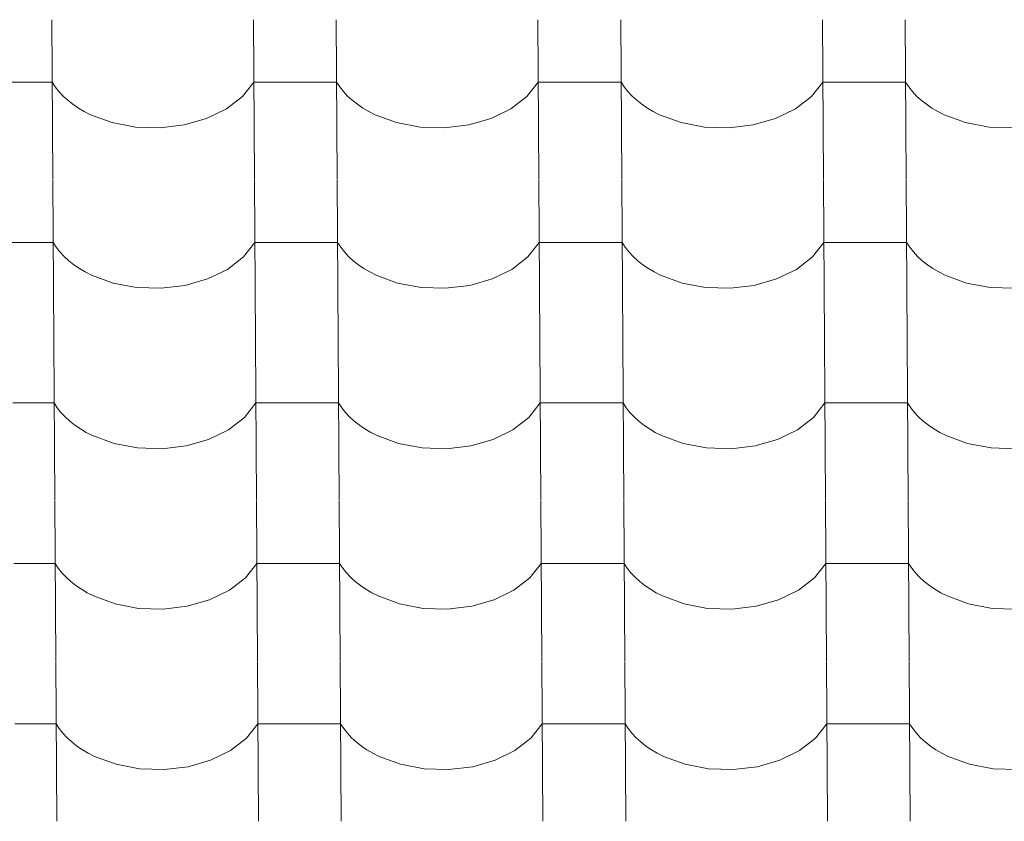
# Model space of a CAD drawing. Header units: millimetres. Extents: x -29001 to 109416, y -1251 to 13451.
# Tile 71 of 163: x -14372 to -13801, y 9963 to 10427. Entities that reach past the tile are written whole.
import ezdxf

# ---------------------------------------------------------------- set-up
doc = ezdxf.new("R2010")
doc.units = ezdxf.units.MM
doc.header["$MEASUREMENT"] = 0
doc.layers.add('POHLED JIŽNÍ_1_Konstrukce - nosné', color=7, linetype='Continuous')
doc.layers.add('POHLED JIŽNÍ_1_Nové_Výplně - Povrchové', color=7, linetype='Continuous')

# ---------------------------------------------------------------- blocks, each defined once
blk = doc.blocks.new('*X1', base_point=(-31394.74, -25864.88))
at = {"layer": 'POHLED JIŽNÍ_1_Nové_Výplně - Povrchové', "color": 21, "linetype": 'Continuous', "lineweight": 20, "true_color": 0xffaaaa}
for p, q in [((-14353.42, 10427.24), (-14352.84, 10334.56)), ((-14236.46, 10427.24), (-14235.88, 10334.56)), ((-14188.42, 10427.24), (-14187.84, 10334.56)), ((-14071.46, 10427.24), (-14070.88, 10334.56)), ((-14023.43, 10427.24), (-14022.85, 10334.56)), ((-13906.46, 10427.24), (-13905.88, 10334.56)), ((-13858.43, 10427.24), (-13857.85, 10334.56)), ((-14353.19, 10391.08), (-14377.21, 10391.08)), ((-14353.19, 10391.08), (-14351.35, 10388.29)), ((-14351.35, 10388.29), (-14349.22, 10385.59)), ((-14242.85, 10382.7), (-14236.23, 10391.08)), ((-14212.21, 10391.08), (-14236.23, 10391.08)), ((-14188.2, 10391.08), (-14212.21, 10391.08)), ((-14188.2, 10391.08), (-14186.36, 10388.29)), ((-14186.36, 10388.29), (-14184.22, 10385.59)), ((-14077.85, 10382.7), (-14071.23, 10391.08)), ((-14047.22, 10391.08), (-14071.23, 10391.08)), ((-14023.2, 10391.08), (-14047.22, 10391.08)), ((-14023.2, 10391.08), (-14021.36, 10388.29)), ((-14021.36, 10388.29), (-14019.22, 10385.59)), ((-13912.85, 10382.7), (-13906.24, 10391.08)), ((-13882.22, 10391.08), (-13906.24, 10391.08)), ((-13858.2, 10391.08), (-13882.22, 10391.08)), ((-13858.2, 10391.08), (-13856.36, 10388.29)), ((-13856.36, 10388.29), (-13854.22, 10385.59)), ((-14349.22, 10385.59), (-14346.79, 10383)), ((-14346.79, 10383), (-14344.09, 10380.54)), ((-14252.11, 10375.52), (-14242.85, 10382.7)), ((-14184.22, 10385.59), (-14181.79, 10383)), ((-14181.79, 10383), (-14179.1, 10380.54)), ((-14087.12, 10375.52), (-14077.85, 10382.7)), ((-14019.22, 10385.59), (-14016.8, 10383)), ((-14016.8, 10383), (-14014.1, 10380.54)), ((-13922.12, 10375.52), (-13912.85, 10382.7)), ((-13854.22, 10385.59), (-13851.8, 10383)), ((-13851.8, 10383), (-13849.1, 10380.54)), ((-14344.09, 10380.54), (-14341.14, 10378.21)), ((-14341.14, 10378.21), (-14337.94, 10376.04)), ((-14337.94, 10376.04), (-14334.52, 10374.02)), ((-14263.55, 10369.93), (-14252.11, 10375.52)), ((-14179.1, 10380.54), (-14176.14, 10378.21)), ((-14176.14, 10378.21), (-14172.94, 10376.04)), ((-14172.94, 10376.04), (-14169.52, 10374.02)), ((-14098.56, 10369.93), (-14087.12, 10375.52)), ((-14014.1, 10380.54), (-14011.15, 10378.21)), ((-14011.15, 10378.21), (-14007.95, 10376.04)), ((-14007.95, 10376.04), (-14004.52, 10374.02)), ((-13933.56, 10369.93), (-13922.12, 10375.52)), ((-13849.1, 10380.54), (-13846.15, 10378.21)), ((-13846.15, 10378.21), (-13842.95, 10376.04)), ((-13842.95, 10376.04), (-13839.52, 10374.02)), ((-14334.52, 10374.02), (-14330.88, 10372.17)), ((-14330.88, 10372.17), (-14318.41, 10367.6)), ((-14276.59, 10366.21), (-14263.55, 10369.93)), ((-14169.52, 10374.02), (-14165.89, 10372.17)), ((-14165.89, 10372.17), (-14153.41, 10367.6)), ((-14111.59, 10366.21), (-14098.56, 10369.93)), ((-14004.52, 10374.02), (-14000.89, 10372.17)), ((-14000.89, 10372.17), (-13988.42, 10367.6)), ((-13946.6, 10366.21), (-13933.56, 10369.93)), ((-13839.52, 10374.02), (-13835.89, 10372.17)), ((-13835.89, 10372.17), (-13823.42, 10367.6)), ((-14318.41, 10367.6), (-14304.74, 10365.01)), ((-14304.74, 10365.01), (-14290.55, 10364.54)), ((-14290.55, 10364.54), (-14276.59, 10366.21)), ((-14153.41, 10367.6), (-14139.74, 10365.01)), ((-14139.74, 10365.01), (-14125.56, 10364.54)), ((-14125.56, 10364.54), (-14111.59, 10366.21)), ((-13988.42, 10367.6), (-13974.74, 10365.01)), ((-13974.74, 10365.01), (-13960.56, 10364.54)), ((-13960.56, 10364.54), (-13946.6, 10366.21)), ((-13823.42, 10367.6), (-13809.74, 10365.01)), ((-13809.74, 10365.01), (-13795.56, 10364.54)), ((-14352.84, 10334.23), (-14352.26, 10241.55)), ((-14235.88, 10334.23), (-14235.3, 10241.55)), ((-14187.84, 10334.23), (-14187.26, 10241.55)), ((-14070.88, 10334.23), (-14070.3, 10241.55)), ((-14022.84, 10334.23), (-14022.27, 10241.55)), ((-13905.88, 10334.23), (-13905.3, 10241.55)), ((-13857.85, 10334.23), (-13857.27, 10241.55)), ((-14352.61, 10298.07), (-14376.63, 10298.07)), ((-14352.61, 10298.07), (-14350.77, 10295.28)), ((-14242.27, 10289.69), (-14235.65, 10298.07)), ((-14211.63, 10298.07), (-14235.65, 10298.07)), ((-14187.62, 10298.07), (-14211.63, 10298.07)), ((-14187.62, 10298.07), (-14185.77, 10295.28)), ((-14077.27, 10289.69), (-14070.65, 10298.07)), ((-14046.64, 10298.07), (-14070.65, 10298.07)), ((-14022.62, 10298.07), (-14046.64, 10298.07)), ((-14022.62, 10298.07), (-14020.78, 10295.28)), ((-13912.27, 10289.69), (-13905.66, 10298.07)), ((-13881.64, 10298.07), (-13905.66, 10298.07)), ((-13857.62, 10298.07), (-13881.64, 10298.07)), ((-13857.62, 10298.07), (-13855.78, 10295.28)), ((-14350.77, 10295.28), (-14348.63, 10292.58)), ((-14348.63, 10292.58), (-14346.21, 10290)), ((-14346.21, 10290), (-14343.51, 10287.53)), ((-14185.77, 10295.28), (-14183.64, 10292.58)), ((-14183.64, 10292.58), (-14181.21, 10290)), ((-14181.21, 10290), (-14178.52, 10287.53)), ((-14020.78, 10295.28), (-14018.64, 10292.58)), ((-14018.64, 10292.58), (-14016.22, 10290)), ((-14016.22, 10290), (-14013.52, 10287.53)), ((-13855.78, 10295.28), (-13853.64, 10292.58)), ((-13853.64, 10292.58), (-13851.22, 10290)), ((-13851.22, 10290), (-13848.52, 10287.53)), ((-14343.51, 10287.53), (-14340.56, 10285.2)), ((-14340.56, 10285.2), (-14337.36, 10283.03)), ((-14251.53, 10282.51), (-14242.27, 10289.69)), ((-14178.52, 10287.53), (-14175.56, 10285.2)), ((-14175.56, 10285.2), (-14172.36, 10283.03)), ((-14086.53, 10282.51), (-14077.27, 10289.69)), ((-14013.52, 10287.53), (-14010.56, 10285.2)), ((-14010.56, 10285.2), (-14007.37, 10283.03)), ((-13921.54, 10282.51), (-13912.27, 10289.69)), ((-13848.52, 10287.53), (-13845.57, 10285.2)), ((-13845.57, 10285.2), (-13842.37, 10283.03)), ((-14337.36, 10283.03), (-14333.94, 10281.01)), ((-14333.94, 10281.01), (-14330.3, 10279.16)), ((-14330.3, 10279.16), (-14317.83, 10274.59)), ((-14262.97, 10276.92), (-14251.53, 10282.51)), ((-14172.36, 10283.03), (-14168.94, 10281.01)), ((-14168.94, 10281.01), (-14165.3, 10279.16)), ((-14165.3, 10279.16), (-14152.83, 10274.59)), ((-14097.98, 10276.92), (-14086.53, 10282.51)), ((-14007.37, 10283.03), (-14003.94, 10281.01)), ((-14003.94, 10281.01), (-14000.31, 10279.16)), ((-14000.31, 10279.16), (-13987.84, 10274.59)), ((-13932.98, 10276.92), (-13921.54, 10282.51)), ((-13842.37, 10283.03), (-13838.94, 10281.01)), ((-13838.94, 10281.01), (-13835.31, 10279.16)), ((-13835.31, 10279.16), (-13822.84, 10274.59)), ((-14317.83, 10274.59), (-14304.15, 10272)), ((-14289.97, 10271.53), (-14276.01, 10273.2)), ((-14276.01, 10273.2), (-14262.97, 10276.92)), ((-14152.83, 10274.59), (-14139.16, 10272)), ((-14124.98, 10271.53), (-14111.01, 10273.2)), ((-14111.01, 10273.2), (-14097.98, 10276.92)), ((-13987.84, 10274.59), (-13974.16, 10272)), ((-13959.98, 10271.53), (-13946.01, 10273.2)), ((-13946.01, 10273.2), (-13932.98, 10276.92)), ((-13822.84, 10274.59), (-13809.16, 10272)), ((-14304.15, 10272), (-14289.97, 10271.53)), ((-14139.16, 10272), (-14124.98, 10271.53)), ((-13974.16, 10272), (-13959.98, 10271.53)), ((-13809.16, 10272), (-13794.98, 10271.53)), ((-14352.26, 10241.22), (-14351.68, 10148.54)), ((-14235.29, 10241.22), (-14234.72, 10148.54)), ((-14187.26, 10241.22), (-14186.68, 10148.54)), ((-14070.3, 10241.22), (-14069.72, 10148.54)), ((-14022.26, 10241.22), (-14021.68, 10148.54)), ((-13905.3, 10241.22), (-13904.72, 10148.54)), ((-13857.27, 10241.22), (-13856.69, 10148.54)), ((-14352.03, 10205.06), (-14376.05, 10205.06)), ((-14352.03, 10205.06), (-14350.19, 10202.27)), ((-14241.68, 10196.68), (-14235.07, 10205.06)), ((-14211.05, 10205.06), (-14235.07, 10205.06)), ((-14187.03, 10205.06), (-14211.05, 10205.06)), ((-14187.03, 10205.06), (-14185.19, 10202.27)), ((-14076.69, 10196.68), (-14070.07, 10205.06)), ((-14046.05, 10205.06), (-14070.07, 10205.06)), ((-14022.04, 10205.06), (-14046.05, 10205.06)), ((-14022.04, 10205.06), (-14020.2, 10202.27)), ((-13911.69, 10196.68), (-13905.07, 10205.06)), ((-13881.06, 10205.06), (-13905.07, 10205.06)), ((-13857.04, 10205.06), (-13881.06, 10205.06)), ((-13857.04, 10205.06), (-13855.2, 10202.27)), ((-14350.19, 10202.27), (-14348.05, 10199.57)), ((-14348.05, 10199.57), (-14345.63, 10196.99)), ((-14185.19, 10202.27), (-14183.05, 10199.57)), ((-14183.05, 10199.57), (-14180.63, 10196.99)), ((-14020.2, 10202.27), (-14018.06, 10199.57)), ((-14018.06, 10199.57), (-14015.63, 10196.99)), ((-13855.2, 10202.27), (-13853.06, 10199.57)), ((-13853.06, 10199.57), (-13850.64, 10196.99)), ((-14345.63, 10196.99), (-14342.93, 10194.52)), ((-14342.93, 10194.52), (-14339.98, 10192.2)), ((-14250.95, 10189.51), (-14241.68, 10196.68)), ((-14180.63, 10196.99), (-14177.93, 10194.52)), ((-14177.93, 10194.52), (-14174.98, 10192.2)), ((-14085.95, 10189.51), (-14076.69, 10196.68)), ((-14015.63, 10196.99), (-14012.94, 10194.52)), ((-14012.94, 10194.52), (-14009.98, 10192.2)), ((-13920.95, 10189.51), (-13911.69, 10196.68)), ((-13850.64, 10196.99), (-13847.94, 10194.52)), ((-13847.94, 10194.52), (-13844.98, 10192.2)), ((-14339.98, 10192.2), (-14336.78, 10190.02)), ((-14336.78, 10190.02), (-14333.35, 10188)), ((-14333.35, 10188), (-14329.72, 10186.15)), ((-14262.39, 10183.91), (-14250.95, 10189.51)), ((-14174.98, 10192.2), (-14171.78, 10190.02)), ((-14171.78, 10190.02), (-14168.36, 10188)), ((-14168.36, 10188), (-14164.72, 10186.15)), ((-14097.39, 10183.91), (-14085.95, 10189.51)), ((-14009.98, 10192.2), (-14006.78, 10190.02)), ((-14006.78, 10190.02), (-14003.36, 10188)), ((-14003.36, 10188), (-13999.73, 10186.15)), ((-13932.4, 10183.91), (-13920.95, 10189.51)), ((-13844.98, 10192.2), (-13841.79, 10190.02)), ((-13841.79, 10190.02), (-13838.36, 10188)), ((-13838.36, 10188), (-13834.73, 10186.15)), ((-14329.72, 10186.15), (-14317.25, 10181.58)), ((-14317.25, 10181.58), (-14303.57, 10178.99)), ((-14275.43, 10180.19), (-14262.39, 10183.91)), ((-14164.72, 10186.15), (-14152.25, 10181.58)), ((-14152.25, 10181.58), (-14138.58, 10178.99)), ((-14110.43, 10180.19), (-14097.39, 10183.91)), ((-13999.73, 10186.15), (-13987.25, 10181.58)), ((-13987.25, 10181.58), (-13973.58, 10178.99)), ((-13945.43, 10180.19), (-13932.4, 10183.91)), ((-13834.73, 10186.15), (-13822.26, 10181.58)), ((-13822.26, 10181.58), (-13808.58, 10178.99)), ((-14303.57, 10178.99), (-14289.39, 10178.52)), ((-14289.39, 10178.52), (-14275.43, 10180.19)), ((-14138.58, 10178.99), (-14124.39, 10178.52)), ((-14124.39, 10178.52), (-14110.43, 10180.19)), ((-13973.58, 10178.99), (-13959.4, 10178.52)), ((-13959.4, 10178.52), (-13945.43, 10180.19)), ((-13808.58, 10178.99), (-13794.4, 10178.52)), ((-14351.68, 10148.21), (-14351.1, 10055.54)), ((-14234.71, 10148.21), (-14234.13, 10055.54)), ((-14186.68, 10148.21), (-14186.1, 10055.54)), ((-14069.72, 10148.21), (-14069.14, 10055.54)), ((-14021.68, 10148.21), (-14021.1, 10055.54)), ((-13904.72, 10148.21), (-13904.14, 10055.54)), ((-13856.68, 10148.21), (-13856.1, 10055.54)), ((-14351.45, 10112.05), (-14375.47, 10112.05)), ((-14351.45, 10112.05), (-14349.61, 10109.26)), ((-14349.61, 10109.26), (-14347.47, 10106.56)), ((-14241.1, 10103.67), (-14234.49, 10112.05)), ((-14210.47, 10112.05), (-14234.49, 10112.05)), ((-14186.45, 10112.05), (-14210.47, 10112.05)), ((-14186.45, 10112.05), (-14184.61, 10109.26)), ((-14184.61, 10109.26), (-14182.47, 10106.56)), ((-14076.11, 10103.67), (-14069.49, 10112.05)), ((-14045.47, 10112.05), (-14069.49, 10112.05)), ((-14021.46, 10112.05), (-14045.47, 10112.05)), ((-14021.46, 10112.05), (-14019.61, 10109.26)), ((-14019.61, 10109.26), (-14017.48, 10106.56)), ((-13911.11, 10103.67), (-13904.49, 10112.05)), ((-13880.48, 10112.05), (-13904.49, 10112.05)), ((-13856.46, 10112.05), (-13880.48, 10112.05)), ((-13856.46, 10112.05), (-13854.62, 10109.26)), ((-13854.62, 10109.26), (-13852.48, 10106.56)), ((-14347.47, 10106.56), (-14345.05, 10103.98)), ((-14345.05, 10103.98), (-14342.35, 10101.51)), ((-14342.35, 10101.51), (-14339.4, 10099.19)), ((-14250.37, 10096.5), (-14241.1, 10103.67)), ((-14182.47, 10106.56), (-14180.05, 10103.98)), ((-14180.05, 10103.98), (-14177.35, 10101.51)), ((-14177.35, 10101.51), (-14174.4, 10099.19)), ((-14085.37, 10096.5), (-14076.11, 10103.67)), ((-14017.48, 10106.56), (-14015.05, 10103.98)), ((-14015.05, 10103.98), (-14012.36, 10101.51)), ((-14012.36, 10101.51), (-14009.4, 10099.19)), ((-13920.37, 10096.5), (-13911.11, 10103.67)), ((-13852.48, 10106.56), (-13850.05, 10103.98)), ((-13850.05, 10103.98), (-13847.36, 10101.51)), ((-13847.36, 10101.51), (-13844.4, 10099.19)), ((-14339.4, 10099.19), (-14336.2, 10097.01)), ((-14336.2, 10097.01), (-14332.77, 10094.99)), ((-14261.81, 10090.91), (-14250.37, 10096.5)), ((-14174.4, 10099.19), (-14171.2, 10097.01)), ((-14171.2, 10097.01), (-14167.77, 10094.99)), ((-14096.81, 10090.91), (-14085.37, 10096.5)), ((-14009.4, 10099.19), (-14006.2, 10097.01)), ((-14006.2, 10097.01), (-14002.78, 10094.99)), ((-13931.82, 10090.91), (-13920.37, 10096.5)), ((-13844.4, 10099.19), (-13841.2, 10097.01)), ((-13841.2, 10097.01), (-13837.78, 10094.99)), ((-14332.77, 10094.99), (-14329.14, 10093.14)), ((-14329.14, 10093.14), (-14316.67, 10088.57)), ((-14274.85, 10087.18), (-14261.81, 10090.91)), ((-14167.77, 10094.99), (-14164.14, 10093.14)), ((-14164.14, 10093.14), (-14151.67, 10088.57)), ((-14109.85, 10087.18), (-14096.81, 10090.91)), ((-14002.78, 10094.99), (-13999.14, 10093.14)), ((-13999.14, 10093.14), (-13986.67, 10088.57)), ((-13944.85, 10087.18), (-13931.82, 10090.91)), ((-13837.78, 10094.99), (-13834.15, 10093.14)), ((-13834.15, 10093.14), (-13821.68, 10088.57)), ((-14316.67, 10088.57), (-14302.99, 10085.98)), ((-14302.99, 10085.98), (-14288.81, 10085.51)), ((-14288.81, 10085.51), (-14274.85, 10087.18)), ((-14151.67, 10088.57), (-14137.99, 10085.98)), ((-14137.99, 10085.98), (-14123.81, 10085.51)), ((-14123.81, 10085.51), (-14109.85, 10087.18)), ((-13986.67, 10088.57), (-13973, 10085.98)), ((-13973, 10085.98), (-13958.82, 10085.51)), ((-13958.82, 10085.51), (-13944.85, 10087.18)), ((-13821.68, 10088.57), (-13808, 10085.98)), ((-13808, 10085.98), (-13793.82, 10085.51)), ((-14351.09, 10055.2), (-14350.52, 9962.53)), ((-14234.13, 10055.2), (-14233.55, 9962.53)), ((-14186.1, 10055.2), (-14185.52, 9962.53)), ((-14069.13, 10055.2), (-14068.55, 9962.53)), ((-14021.1, 10055.2), (-14020.52, 9962.53)), ((-13904.14, 10055.2), (-13903.56, 9962.53)), ((-13856.1, 10055.2), (-13855.52, 9962.53)), ((-14350.87, 10019.04), (-14374.89, 10019.04)), ((-14350.87, 10019.04), (-14349.03, 10016.25)), ((-14349.03, 10016.25), (-14346.89, 10013.56)), ((-14240.52, 10010.66), (-14233.91, 10019.04)), ((-14209.89, 10019.04), (-14233.91, 10019.04)), ((-14185.87, 10019.04), (-14209.89, 10019.04)), ((-14185.87, 10019.04), (-14184.03, 10016.25)), ((-14184.03, 10016.25), (-14181.89, 10013.56)), ((-14075.52, 10010.66), (-14068.91, 10019.04)), ((-14044.89, 10019.04), (-14068.91, 10019.04)), ((-14020.87, 10019.04), (-14044.89, 10019.04)), ((-14020.87, 10019.04), (-14019.03, 10016.25)), ((-14019.03, 10016.25), (-14016.89, 10013.56)), ((-13910.53, 10010.66), (-13903.91, 10019.04)), ((-13879.89, 10019.04), (-13903.91, 10019.04)), ((-13855.88, 10019.04), (-13879.89, 10019.04)), ((-13855.88, 10019.04), (-13854.03, 10016.25)), ((-13854.03, 10016.25), (-13851.9, 10013.56)), ((-14346.89, 10013.56), (-14344.47, 10010.97)), ((-14344.47, 10010.97), (-14341.77, 10008.5)), ((-14249.79, 10003.49), (-14240.52, 10010.66)), ((-14181.89, 10013.56), (-14179.47, 10010.97)), ((-14179.47, 10010.97), (-14176.77, 10008.5)), ((-14084.79, 10003.49), (-14075.52, 10010.66)), ((-14016.89, 10013.56), (-14014.47, 10010.97)), ((-14014.47, 10010.97), (-14011.77, 10008.5)), ((-13919.79, 10003.49), (-13910.53, 10010.66)), ((-13851.9, 10013.56), (-13849.47, 10010.97)), ((-13849.47, 10010.97), (-13846.78, 10008.5)), ((-14341.77, 10008.5), (-14338.81, 10006.18)), ((-14338.81, 10006.18), (-14335.62, 10004)), ((-14176.77, 10008.5), (-14173.82, 10006.18)), ((-14173.82, 10006.18), (-14170.62, 10004)), ((-14011.77, 10008.5), (-14008.82, 10006.18)), ((-14008.82, 10006.18), (-14005.62, 10004)), ((-13846.78, 10008.5), (-13843.82, 10006.18)), ((-13843.82, 10006.18), (-13840.62, 10004)), ((-14335.62, 10004), (-14332.19, 10001.98)), ((-14332.19, 10001.98), (-14328.56, 10000.13)), ((-14328.56, 10000.13), (-14316.09, 9995.56)), ((-14261.23, 9997.9), (-14249.79, 10003.49)), ((-14170.62, 10004), (-14167.19, 10001.98)), ((-14167.19, 10001.98), (-14163.56, 10000.13)), ((-14163.56, 10000.13), (-14151.09, 9995.56)), ((-14096.23, 9997.9), (-14084.79, 10003.49)), ((-14005.62, 10004), (-14002.2, 10001.98)), ((-14002.2, 10001.98), (-13998.56, 10000.13)), ((-13998.56, 10000.13), (-13986.09, 9995.56)), ((-13931.23, 9997.9), (-13919.79, 10003.49)), ((-13840.62, 10004), (-13837.2, 10001.98)), ((-13837.2, 10001.98), (-13833.57, 10000.13)), ((-13833.57, 10000.13), (-13821.09, 9995.56)), ((-14316.09, 9995.56), (-14302.41, 9992.97)), ((-14302.41, 9992.97), (-14288.23, 9992.5)), ((-14288.23, 9992.5), (-14274.26, 9994.17)), ((-14274.26, 9994.17), (-14261.23, 9997.9)), ((-14151.09, 9995.56), (-14137.41, 9992.97)), ((-14137.41, 9992.97), (-14123.23, 9992.5)), ((-14123.23, 9992.5), (-14109.27, 9994.17)), ((-14109.27, 9994.17), (-14096.23, 9997.9)), ((-13986.09, 9995.56), (-13972.42, 9992.97)), ((-13972.42, 9992.97), (-13958.23, 9992.5)), ((-13958.23, 9992.5), (-13944.27, 9994.17)), ((-13944.27, 9994.17), (-13931.23, 9997.9)), ((-13821.09, 9995.56), (-13807.42, 9992.97)), ((-13807.42, 9992.97), (-13793.24, 9992.5))]:
    blk.add_line(p, q, dxfattribs=at)

msp = doc.modelspace()

# ---------------------------------------------------------------- block references
at = {"layer": 'POHLED JIŽNÍ_1_Konstrukce - nosné', "color": 9, "linetype": 'Continuous', "lineweight": 13}
msp.add_blockref('*X1', (-31394.74, -25864.88), dxfattribs=at)

doc.saveas('drawing.dxf')
